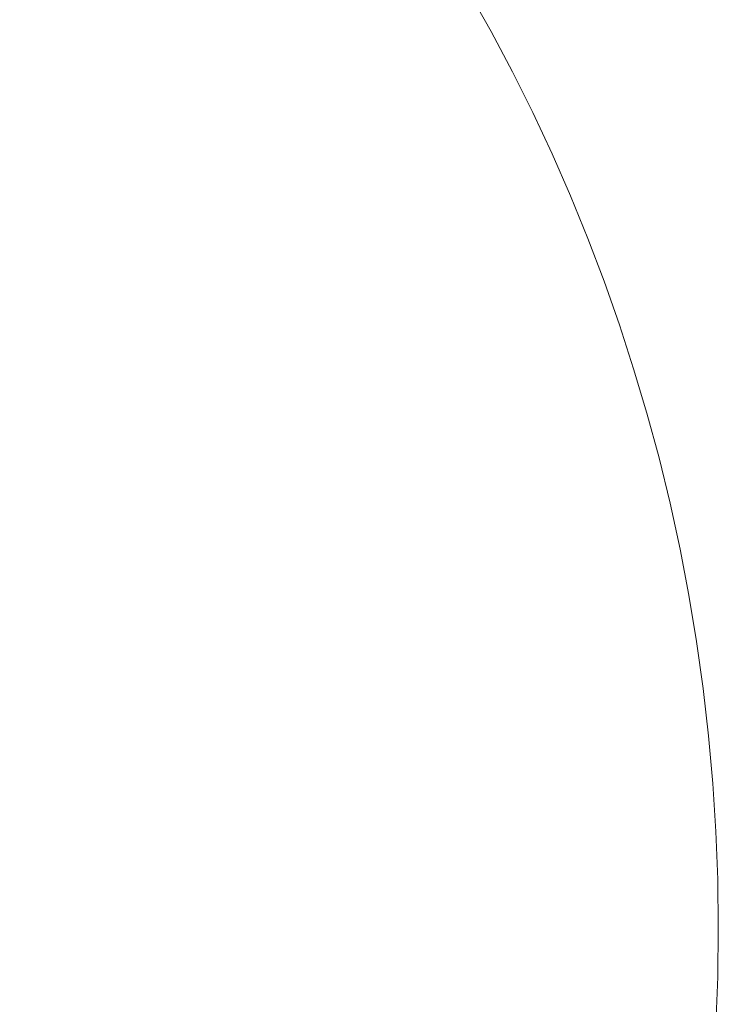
# Model space of a CAD drawing. Header units: inches. Extents: x 37.5 to 70.3, y 17.4 to 61.6.
# Tile 187 of 256: x 56.27 to 56.57, y 40.158 to 40.581. Entities that reach past the tile are written whole.
import ezdxf

# ---------------------------------------------------------------- set-up
doc = ezdxf.new("R2010")
doc.units = ezdxf.units.IN
doc.header["$MEASUREMENT"] = 0
doc.layers.add('10_CLOSED_AREAS', color=7, linetype='Continuous', lineweight=18)
doc.layers.add('20_EXACT_CIRCLES', color=7, linetype='Continuous', lineweight=18)

msp = doc.modelspace()

# ---------------------------------------------------------------- linework, layer by layer
at = {"layer": '10_CLOSED_AREAS'}
msp.add_open_spline([(54.5139, 38.8271), (54.53329, 39.0573), (54.28496, 39.27536), (54.21032, 39.4994), (54.18576, 39.62227), (54.1612, 39.74513), (54.13664, 39.86799), (54.14719, 40.07369), (54.15775, 40.27939), (54.16831, 40.48508), (53.97673, 40.61242), (53.77519, 40.72409), (53.56566, 40.81902), (53.27227, 40.60786), (52.93535, 40.465), (52.57959, 40.40091), (52.44827, 40.43539), (52.30899, 40.42237), (52.18634, 40.36414), (52.43589, 40.11982), (52.68543, 39.8755), (52.93497, 39.63118), (53.37192, 39.11838), (53.69289, 38.5172), (53.87588, 37.86882), (54.05623, 37.72532), (54.32061, 37.73235), (54.5452, 37.73235), (55.00069, 37.69737), (55.45863, 37.75151), (55.8934, 37.89175), (56.12796, 37.92255), (56.35067, 38.01311), (56.54016, 38.15474), (56.50979, 38.27521), (56.45097, 38.38663), (56.36862, 38.47965), (56.17727, 38.47963), (55.93758, 38.44743), (55.75799, 38.38589), (55.66853, 38.4132), (55.57476, 38.42362), (55.48148, 38.41661), (55.36686, 38.45006), (55.25223, 38.4835), (55.13761, 38.51694), (55.03669, 38.60456), (54.90144, 38.64159), (54.76996, 38.6176), (54.85809, 38.4444), (54.81281, 38.23314), (54.66144, 38.11127), (54.51008, 37.9894), (54.29403, 37.99025), (54.14362, 38.11331), (53.99322, 38.23636), (53.9496, 38.44797), (54.03909, 38.62047), (54.12857, 38.79297), (54.32668, 38.87919), (54.5139, 38.8271)], degree=3, knots=[0, 0, 0, 0, 0.05, 0.05, 0.05, 0.1, 0.1, 0.1, 0.15, 0.15, 0.15, 0.2, 0.2, 0.2, 0.25, 0.25, 0.25, 0.3, 0.3, 0.3, 0.35, 0.35, 0.35, 0.4, 0.4, 0.4, 0.45, 0.45, 0.45, 0.5, 0.5, 0.5, 0.55, 0.55, 0.55, 0.6, 0.6, 0.6, 0.65, 0.65, 0.65, 0.7, 0.7, 0.7, 0.75, 0.75, 0.75, 0.8, 0.8, 0.8, 0.85, 0.85, 0.85, 0.9, 0.9, 0.9, 0.95, 0.95, 0.95, 1, 1, 1, 1], dxfattribs=at)
at = {"layer": '20_EXACT_CIRCLES'}
msp.add_circle((55.76224, 40.19104), 0.80746, dxfattribs=at)

doc.saveas('drawing.dxf')
